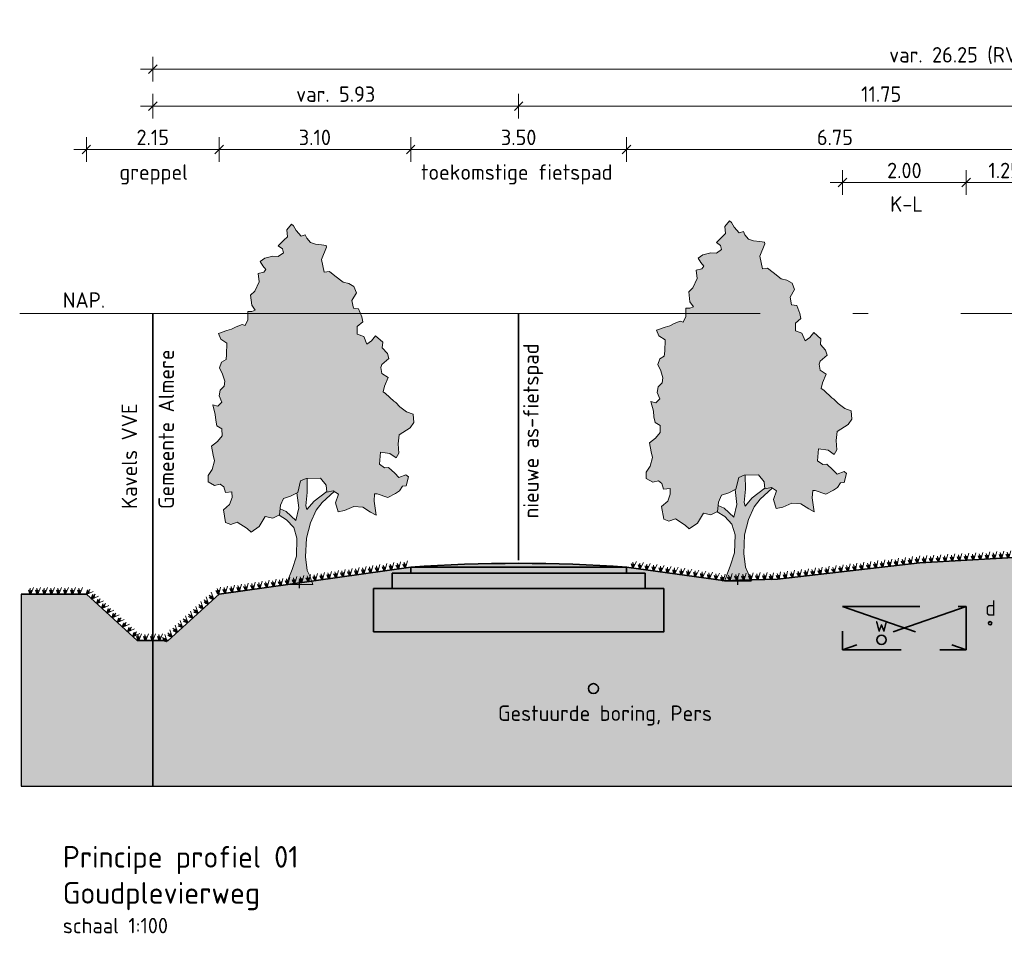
# Model space of a CAD drawing. Header units: metres. Extents: x 150805 to 161014, y 478675 to 486369.
# Tile 22 of 35: x 160785 to 160801, y 478706 to 478721. Entities that reach past the tile are written whole.
import ezdxf

# ---------------------------------------------------------------- set-up
doc = ezdxf.new("R2010")
doc.units = ezdxf.units.M
for name, pattern in [('AL-NAP_LIJN', [15.25, 12, -1.5, 0.25, -1.5]), ('DASHED2', [0.375, 0.25, -0.125]), ('XX-HART', [12, 4, -2, 0, -2, 4])]:
    doc.linetypes.add(name, pattern=pattern)
doc.layers.get('0').update_dxf_attribs({"lineweight": 25})
doc.layers.get('Defpoints').update_dxf_attribs({"lineweight": 25, "true_color": 0xff7fff})
for name, color, linetype, lineweight in [('N-WE-GR-BOOM-1e-A', 90, 'Continuous', 25), ('N-WE-GR-BOOM-1e-SD', 90, 'Continuous', 25), ('N-WE-VH-KANTVERHARDING-G', 7, 'Continuous', 35), ('X-XX-AL-M', 7, 'Continuous', 18), ('X-XX-AL-NAP-G', 7, 'AL-NAP_LIJN', 18), ('X-XX-AL-T25', 7, 'Continuous', 25), ('X-XX-AL-T35', 7, 'Continuous', 35)]:
    doc.layers.add(name, color=color, linetype=linetype, lineweight=lineweight)
for name, color, linetype, lineweight, true_color in [('N-WE-GR-BOOM-S', 7, 'Continuous', 40, 0x009900), ('N-WE-KG-GRENS_PERCEEL-G', 150, 'KG-PERCEEL', 35, 0x007fff), ('X-XX-AL-HARTLIJN-G', 7, 'XX-HART', 35, 0xff2e2e)]:
    doc.layers.add(name, color=color, linetype=linetype, lineweight=lineweight, true_color=true_color)
doc.layers.add('N-WE-GR-WEGEN-A', color=7, linetype='Continuous', lineweight=40, true_color=0xffd6ad, transparency=0.4)
doc.styles.add('NLCS-ISO-M100-T25', font='NLCS-ISO.ttf')
doc.styles.add('NLCS-ISO-M100-T35', font='NLCS-ISO.ttf')
doc.styles.get("Standard").update_dxf_attribs({"font": 'NLCS-ISO.ttf'})
doc.linetypes.add('KG-PERCEEL', pattern='A,5.5,-2,["P",Standard,S=1.8,R=0,X=-0.5,Y=-0.9],-2,5.5,-2,[5,NLCS.shx,S=0.75,R=0,X=0,Y=0],-2', length=19)
doc.dimstyles.new('NLCS-M100-T25-SCHRAP-X_L2_H1', dxfattribs={"dimscale": 0.1, "dimtxt": 2.5, "dimasz": 1.4, "dimexe": 2, "dimexo": 2, "dimgap": 0.7, "dimtad": 1, "dimzin": 0, "dimdsep": 46, "dimtxsty": 'NLCS-ISO-M100-T25', "dimblk": 'OBLIQUE', "dimcen": 0, "dimdle": 2, "dimclrd": 256, "dimclre": 256, "dimclrt": 256, "dimadec": 1, "dimazin": 0, "dimtfac": 1, "dimtofl": 0, "dimtmove": 1, "dimatfit": 0, "dimldrblk": 'OBLIQUE', "dimfxl": 2, "dimfxlon": 1, "dimtfill": 1, "dimtfillclr": 254, "dimtolj": 1, "dimtzin": 0, "dimlwd": 18, "dimlwe": 18, "dimarcsym": 0})

# ---------------------------------------------------------------- blocks, each defined once
blk = doc.blocks.new('_Oblique')
at = {"color": 0, "linetype": 'ByBlock', "lineweight": -2}
blk.add_line((-0.5, -0.5), (0.5, 0.5), dxfattribs=at)
blk = doc.blocks.new('*D75')
at = {"layer": 'Defpoints', "color": 0, "transparency": 16777216}
for p in [(160792.789, 478719.78), (160804.539, 478719.286), (160792.789, 478716.423)]:
    blk.add_point(p, dxfattribs=at)
at = {"layer": 'X-XX-AL-M', "linetype": 'Continuous', "lineweight": 18, "transparency": 16777216}
for p, q in [((160792.789, 478719.58), (160792.789, 478719.98)), ((160804.539, 478719.58), (160804.539, 478719.98)), ((160804.739, 478719.78), (160792.589, 478719.78))]:
    blk.add_line(p, q, dxfattribs=at)
at = {"layer": 'X-XX-AL-M', "lineweight": 18, "transparency": 16777216, "xscale": 0.14, "yscale": 0.14, "zscale": 0.14, "rotation": 180}
blk.add_blockref('_Oblique', (160792.789, 478719.78), dxfattribs=at)
at = {"layer": 'X-XX-AL-M', "lineweight": 18, "transparency": 16777216, "xscale": 0.14, "yscale": 0.14, "zscale": 0.14}
blk.add_blockref('_Oblique', (160804.539, 478719.78), dxfattribs=at)
at = {"layer": 'X-XX-AL-M', "transparency": 16777216, "insert": (160798.664, 478719.975), "char_height": 0.25, "attachment_point": 5, "style": 'NLCS-ISO-M100-T25', "bg_fill": 3, "box_fill_scale": 1.1, "bg_fill_color": 256, "bg_fill_true_color": 13158600, "bg_fill_transparency": 0}
blk.add_mtext('\\A1;11.75', dxfattribs=at)
blk = doc.blocks.new('*D76')
at = {"layer": 'Defpoints', "color": 0, "transparency": 16777216}
for p in [(160791.039, 478719.079), (160791.039, 478712.623), (160787.935, 478711.873)]:
    blk.add_point(p, dxfattribs=at)
at = {"layer": 'X-XX-AL-M', "linetype": 'Continuous', "lineweight": 18, "transparency": 16777216}
for p, q in [((160787.935, 478718.879), (160787.935, 478719.279)), ((160791.039, 478718.879), (160791.039, 478719.279)), ((160787.735, 478719.079), (160791.239, 478719.079))]:
    blk.add_line(p, q, dxfattribs=at)
at = {"layer": 'X-XX-AL-M', "lineweight": 18, "transparency": 16777216, "xscale": 0.14, "yscale": 0.14, "zscale": 0.14, "rotation": 180}
blk.add_blockref('_Oblique', (160787.935, 478719.079), dxfattribs=at)
at = {"layer": 'X-XX-AL-M', "lineweight": 18, "transparency": 16777216, "xscale": 0.14, "yscale": 0.14, "zscale": 0.14}
blk.add_blockref('_Oblique', (160791.039, 478719.079), dxfattribs=at)
at = {"layer": 'X-XX-AL-M', "transparency": 16777216, "insert": (160789.487, 478719.274), "char_height": 0.25, "attachment_point": 5, "style": 'NLCS-ISO-M100-T25', "bg_fill": 3, "box_fill_scale": 1.1, "bg_fill_color": 256, "bg_fill_true_color": 13158600, "bg_fill_transparency": 0}
blk.add_mtext('\\A1;3.10', dxfattribs=at)
blk = doc.blocks.new('*D77')
at = {"layer": 'Defpoints', "color": 0, "transparency": 16777216}
for p in [(160794.539, 478719.079), (160791.039, 478712.623), (160794.539, 478712.623)]:
    blk.add_point(p, dxfattribs=at)
at = {"layer": 'X-XX-AL-M', "linetype": 'Continuous', "lineweight": 18, "transparency": 16777216}
for p, q in [((160791.039, 478718.879), (160791.039, 478719.279)), ((160794.539, 478718.879), (160794.539, 478719.279)), ((160790.839, 478719.079), (160794.739, 478719.079))]:
    blk.add_line(p, q, dxfattribs=at)
at = {"layer": 'X-XX-AL-M', "lineweight": 18, "transparency": 16777216, "xscale": 0.14, "yscale": 0.14, "zscale": 0.14, "rotation": 180}
blk.add_blockref('_Oblique', (160791.039, 478719.079), dxfattribs=at)
at = {"layer": 'X-XX-AL-M', "lineweight": 18, "transparency": 16777216, "xscale": 0.14, "yscale": 0.14, "zscale": 0.14}
blk.add_blockref('_Oblique', (160794.539, 478719.079), dxfattribs=at)
at = {"layer": 'X-XX-AL-M', "transparency": 16777216, "insert": (160792.789, 478719.274), "char_height": 0.25, "attachment_point": 5, "style": 'NLCS-ISO-M100-T25', "bg_fill": 3, "box_fill_scale": 1.1, "bg_fill_color": 256, "bg_fill_true_color": 13158600, "bg_fill_transparency": 0}
blk.add_mtext('\\A1;3.50', dxfattribs=at)
blk = doc.blocks.new('*D78')
at = {"layer": 'Defpoints', "color": 0, "transparency": 16777216}
for p in [(160801.289, 478719.079), (160801.289, 478712.926), (160794.539, 478712.623)]:
    blk.add_point(p, dxfattribs=at)
at = {"layer": 'X-XX-AL-M', "linetype": 'Continuous', "lineweight": 18, "transparency": 16777216}
for p, q in [((160794.539, 478718.879), (160794.539, 478719.279)), ((160801.289, 478718.879), (160801.289, 478719.279)), ((160794.339, 478719.079), (160801.489, 478719.079))]:
    blk.add_line(p, q, dxfattribs=at)
at = {"layer": 'X-XX-AL-M', "lineweight": 18, "transparency": 16777216, "xscale": 0.14, "yscale": 0.14, "zscale": 0.14, "rotation": 180}
blk.add_blockref('_Oblique', (160794.539, 478719.079), dxfattribs=at)
at = {"layer": 'X-XX-AL-M', "lineweight": 18, "transparency": 16777216, "xscale": 0.14, "yscale": 0.14, "zscale": 0.14}
blk.add_blockref('_Oblique', (160801.289, 478719.079), dxfattribs=at)
at = {"layer": 'X-XX-AL-M', "transparency": 16777216, "insert": (160797.914, 478719.274), "char_height": 0.25, "attachment_point": 5, "style": 'NLCS-ISO-M100-T25', "bg_fill": 3, "box_fill_scale": 1.1, "bg_fill_color": 256, "bg_fill_true_color": 13158600, "bg_fill_transparency": 0}
blk.add_mtext('\\A1;6.75', dxfattribs=at)
blk = doc.blocks.new('*D82')
at = {"layer": 'Defpoints', "color": 0, "transparency": 16777216}
for p in [(160813.109, 478720.38), (160786.859, 478716.423), (160813.109, 478716.423)]:
    blk.add_point(p, dxfattribs=at)
at = {"layer": 'X-XX-AL-M', "linetype": 'Continuous', "lineweight": 18, "transparency": 16777216}
for p, q in [((160786.859, 478720.18), (160786.859, 478720.58)), ((160813.109, 478720.18), (160813.109, 478720.58)), ((160786.659, 478720.38), (160813.309, 478720.38))]:
    blk.add_line(p, q, dxfattribs=at)
at = {"layer": 'X-XX-AL-M', "lineweight": 18, "transparency": 16777216, "xscale": 0.14, "yscale": 0.14, "zscale": 0.14, "rotation": 180}
blk.add_blockref('_Oblique', (160786.859, 478720.38), dxfattribs=at)
at = {"layer": 'X-XX-AL-M', "lineweight": 18, "transparency": 16777216, "xscale": 0.14, "yscale": 0.14, "zscale": 0.14}
blk.add_blockref('_Oblique', (160813.109, 478720.38), dxfattribs=at)
at = {"layer": 'X-XX-AL-M', "transparency": 16777216, "insert": (160799.984, 478720.6), "char_height": 0.25, "attachment_point": 5, "style": 'NLCS-ISO-M100-T25', "bg_fill": 3, "box_fill_scale": 1.1, "bg_fill_color": 256, "bg_fill_true_color": 13158600, "bg_fill_transparency": 0}
blk.add_mtext('\\A1;var. 26.25 (RVB)', dxfattribs=at)
blk = doc.blocks.new('*D83')
at = {"layer": 'Defpoints', "color": 0, "transparency": 16777216}
for p in [(160786.859, 478719.78), (160786.859, 478716.423), (160792.789, 478716.423)]:
    blk.add_point(p, dxfattribs=at)
at = {"layer": 'X-XX-AL-M', "linetype": 'Continuous', "lineweight": 18, "transparency": 16777216}
for p, q in [((160786.859, 478719.58), (160786.859, 478719.98)), ((160792.789, 478719.58), (160792.789, 478719.98)), ((160792.989, 478719.78), (160786.659, 478719.78))]:
    blk.add_line(p, q, dxfattribs=at)
at = {"layer": 'X-XX-AL-M', "lineweight": 18, "transparency": 16777216, "xscale": 0.14, "yscale": 0.14, "zscale": 0.14, "rotation": 180}
blk.add_blockref('_Oblique', (160786.859, 478719.78), dxfattribs=at)
at = {"layer": 'X-XX-AL-M', "lineweight": 18, "transparency": 16777216, "xscale": 0.14, "yscale": 0.14, "zscale": 0.14}
blk.add_blockref('_Oblique', (160792.789, 478719.78), dxfattribs=at)
at = {"layer": 'X-XX-AL-M', "transparency": 16777216, "insert": (160789.824, 478719.975), "char_height": 0.25, "attachment_point": 5, "style": 'NLCS-ISO-M100-T25', "bg_fill": 3, "box_fill_scale": 1.1, "bg_fill_color": 256, "bg_fill_true_color": 13158600, "bg_fill_transparency": 0}
blk.add_mtext('\\A1;var. 5.93', dxfattribs=at)
blk = doc.blocks.new('*D84')
at = {"layer": 'Defpoints', "color": 0, "transparency": 16777216}
for p in [(160800.039, 478718.543), (160798.039, 478712.073), (160800.039, 478712.073)]:
    blk.add_point(p, dxfattribs=at)
at = {"layer": 'X-XX-AL-M', "linetype": 'Continuous', "lineweight": 18, "transparency": 16777216}
for p, q in [((160798.039, 478718.343), (160798.039, 478718.743)), ((160800.039, 478718.343), (160800.039, 478718.743)), ((160797.839, 478718.543), (160800.239, 478718.543))]:
    blk.add_line(p, q, dxfattribs=at)
at = {"layer": 'X-XX-AL-M', "lineweight": 18, "transparency": 16777216, "xscale": 0.14, "yscale": 0.14, "zscale": 0.14, "rotation": 180}
blk.add_blockref('_Oblique', (160798.039, 478718.543), dxfattribs=at)
at = {"layer": 'X-XX-AL-M', "lineweight": 18, "transparency": 16777216, "xscale": 0.14, "yscale": 0.14, "zscale": 0.14}
blk.add_blockref('_Oblique', (160800.039, 478718.543), dxfattribs=at)
at = {"layer": 'X-XX-AL-M', "transparency": 16777216, "insert": (160799.039, 478718.738), "char_height": 0.25, "attachment_point": 5, "style": 'NLCS-ISO-M100-T25', "bg_fill": 3, "box_fill_scale": 1.1, "bg_fill_color": 256, "bg_fill_true_color": 13158600, "bg_fill_transparency": 0}
blk.add_mtext('\\A1;2.00', dxfattribs=at)
blk = doc.blocks.new('*D85')
at = {"layer": 'Defpoints', "color": 0, "transparency": 16777216}
for p in [(160801.289, 478718.543), (160801.289, 478712.926), (160800.039, 478712.073)]:
    blk.add_point(p, dxfattribs=at)
at = {"layer": 'X-XX-AL-M', "linetype": 'Continuous', "lineweight": 18, "transparency": 16777216}
for p, q in [((160800.039, 478718.343), (160800.039, 478718.743)), ((160801.289, 478718.343), (160801.289, 478718.743)), ((160799.839, 478718.543), (160801.489, 478718.543))]:
    blk.add_line(p, q, dxfattribs=at)
at = {"layer": 'X-XX-AL-M', "lineweight": 18, "transparency": 16777216, "xscale": 0.14, "yscale": 0.14, "zscale": 0.14, "rotation": 180}
blk.add_blockref('_Oblique', (160800.039, 478718.543), dxfattribs=at)
at = {"layer": 'X-XX-AL-M', "lineweight": 18, "transparency": 16777216, "xscale": 0.14, "yscale": 0.14, "zscale": 0.14}
blk.add_blockref('_Oblique', (160801.289, 478718.543), dxfattribs=at)
at = {"layer": 'X-XX-AL-M', "transparency": 16777216, "insert": (160800.664, 478718.738), "char_height": 0.25, "attachment_point": 5, "style": 'NLCS-ISO-M100-T25', "bg_fill": 3, "box_fill_scale": 1.1, "bg_fill_color": 256, "bg_fill_true_color": 13158600, "bg_fill_transparency": 0}
blk.add_mtext('\\A1;1.25', dxfattribs=at)
blk = doc.blocks.new('SGR-BOOM_S01_V_ZIJ-D')
at = {"layer": 'N-WE-GR-BOOM-1e-A', "transparency": 33554585}
h = blk.add_hatch(color=256, dxfattribs=at)
h.dxf.hatch_style = 1
h.set_gradient(color1=(254, 204, 102), color2=(108, 181, 90), tint=1, name='CYLINDER')
h.paths.add_polyline_path([(-1.056, 11.496), (-0.874, 11.68), (-0.792, 11.622), (-0.684, 11.475), (-0.477, 11.294), (-0.312, 11.337), (-0.253, 11.231), (-0.105, 11.091), (0.102, 11.028), (0.349, 11.012), (0.538, 10.99), (0.556, 10.931), (0.353, 10.535), (0.462, 10.124), (0.668, 10.149), (0.893, 10.004), (1.224, 9.8), (1.454, 9.761), (1.661, 9.663), (1.763, 9.457), (1.582, 9.209), (1.643, 8.962), (1.849, 8.94), (1.975, 8.676), (2.018, 8.511), (1.795, 8.362), (1.797, 8.115), (2.062, 8.035), (2.188, 7.789), (2.376, 7.896), (2.539, 8.062), (2.829, 7.858), (2.807, 7.67), (3.015, 7.489), (3.081, 7.325), (2.794, 7.134), (2.753, 7.034), (2.796, 6.845), (3.044, 6.706), (2.899, 6.434), (2.842, 6.251), (2.942, 6.187), (3.274, 5.943), (3.357, 5.902), (3.523, 5.762), (3.795, 5.599), (4.06, 5.519), (4.086, 5.248), (3.94, 5.082), (3.489, 4.855), (3.45, 4.566), (3.476, 4.254), (3.371, 4.112), (3.122, 4.252), (2.734, 4.29), (2.695, 3.901), (2.902, 3.779), (3.067, 3.798), (3.316, 3.611), (3.482, 3.471), (3.77, 3.556), (3.87, 3.492), (3.772, 3.203), (3.625, 3.184), (3.503, 3.036), (3.339, 2.952), (3.033, 2.826), (2.597, 2.946), (2.497, 2.946), (2.475, 2.698), (2.561, 2.246), (2.337, 2.35), (2.023, 2.512), (1.652, 2.527), (1.282, 2.4), (1.018, 2.357), (0.91, 2.645), (1.031, 2.934), (0.824, 3.038), (0.559, 2.995), (0.534, 3.219), (0.303, 3.447), (-0.274, 3.442), (-0.497, 3.358), (-0.618, 2.986), (-0.906, 2.86), (-1.193, 2.793), (-1.315, 2.568), (-1.354, 2.256), (-1.624, 2.154), (-1.931, 2.21), (-2.175, 1.879), (-2.504, 1.694), (-2.669, 1.816), (-3.066, 2.019), (-3.33, 1.952), (-3.536, 2.015), (-3.622, 2.427), (-3.376, 2.593), (-3.278, 2.818), (-3.279, 3.006), (-3.544, 2.981), (-3.61, 3.169), (-3.752, 3.25), (-3.981, 3.207), (-4.247, 3.328), (-4.249, 3.535), (-4.086, 3.724), (-3.988, 4.013), (-4.048, 4.195), (-4.115, 4.483), (-3.869, 4.633), (-3.682, 4.817), (-3.684, 5.046), (-3.891, 5.145), (-3.933, 5.333), (-3.958, 5.515), (-4.061, 5.826), (-3.854, 5.787), (-3.691, 5.912), (-3.798, 6.117), (-3.758, 6.3), (-3.595, 6.425), (-3.572, 6.59), (-3.657, 6.818), (-3.782, 7.024), (-3.701, 7.207), (-3.519, 7.291), (-3.497, 7.456), (-3.482, 7.827), (-3.73, 7.948), (-3.832, 8.136), (-3.485, 8.239), (-3.297, 8.281), (-3.115, 8.348), (-2.868, 8.432), (-2.745, 8.392), (-2.64, 8.575), (-2.642, 8.846), (-2.477, 8.847), (-2.336, 8.889), (-2.479, 9.053), (-2.523, 9.383), (-2.359, 9.507), (-2.179, 9.815), (-2.222, 10.085), (-1.993, 10.128), (-1.911, 10.212), (-2.036, 10.334), (-2.143, 10.475), (-1.955, 10.582), (-1.626, 10.644), (-1.402, 10.628), (-1.197, 10.753), (-1.239, 10.876), (-1.405, 10.975), (-1.177, 11.165), (-1.036, 11.266)])
h = blk.add_hatch(color=256, dxfattribs=at)
h.dxf.hatch_style = 1
h.set_gradient(color1=(99, 100, 102), color2=(88, 186, 72), tint=1, name='INVCURVED')
h.paths.add_polyline_path([(-0.098, 2.001), (0.128, 2.415), (0.374, 2.664), (0.861, 3.02), (0.824, 3.038), (0.559, 2.995), (0.557, 3.016), (0.044, 2.703), (-0.243, 2.43), (-0.285, 2.553), (-0.229, 2.989), (-0.233, 3.442), (-0.274, 3.442), (-0.497, 3.358), (-0.618, 2.986), (-0.646, 2.974), (-0.573, 2.492), (-0.693, 2.079), (-1.09, 2.364), (-1.33, 2.45), (-1.356, 2.244), (-1.064, 2.093), (-0.774, 1.848), (-0.648, 1.502), (-0.667, 0.925), (-0.846, 0.488), (-1.08, 0), (0, 0), (-0.126, 0.287), (-0.227, 0.452), (-0.296, 0.904), (-0.259, 1.505)])
at = {"lineweight": 0}
for p, q in [((-0.233, 3.442), (-0.229, 2.989)), ((-0.573, 2.492), (-0.646, 2.974)), ((-0.229, 2.989), (-0.285, 2.553)), ((0.044, 2.703), (0.557, 3.016)), ((0.861, 3.02), (0.374, 2.664)), ((-0.243, 2.43), (0.044, 2.703)), ((0.374, 2.664), (0.128, 2.415)), ((-1.368, 2.251), (-1.064, 2.093)), ((-1.33, 2.45), (-1.09, 2.364)), ((-1.09, 2.364), (-0.693, 2.079)), ((-0.693, 2.079), (-0.573, 2.492)), ((-0.285, 2.553), (-0.243, 2.43)), ((0.128, 2.415), (-0.098, 2.001)), ((-1.064, 2.093), (-0.774, 1.848)), ((-0.098, 2.001), (-0.259, 1.505)), ((-0.774, 1.848), (-0.648, 1.502)), ((-0.648, 1.502), (-0.667, 0.925)), ((-0.259, 1.505), (-0.296, 0.904)), ((-0.667, 0.925), (-0.846, 0.488)), ((-0.296, 0.904), (-0.227, 0.452)), ((-0.846, 0.488), (-1.08, 0)), ((-0.227, 0.452), (-0.126, 0.287)), ((-1.08, 0), (0, 0)), ((-0.126, 0.287), (0, 0))]:
    blk.add_line(p, q, dxfattribs=at)
at = {"lineweight": 0, "flags": 128}
blk.add_lwpolyline([(-1.056, 11.496), (-0.874, 11.68), (-0.792, 11.622), (-0.684, 11.475), (-0.477, 11.294), (-0.312, 11.337), (-0.253, 11.231), (-0.105, 11.091), (0.102, 11.028), (0.349, 11.012), (0.538, 10.99), (0.556, 10.931), (0.353, 10.535), (0.462, 10.124), (0.668, 10.149), (0.893, 10.004), (1.224, 9.8), (1.454, 9.761), (1.661, 9.663), (1.763, 9.457), (1.582, 9.209), (1.643, 8.962), (1.849, 8.94), (1.975, 8.676), (2.018, 8.511), (1.795, 8.362), (1.797, 8.115), (2.062, 8.035), (2.188, 7.789), (2.376, 7.896), (2.539, 8.062), (2.829, 7.858), (2.807, 7.67), (3.015, 7.489), (3.081, 7.325), (2.794, 7.134), (2.753, 7.034), (2.796, 6.845), (3.044, 6.706), (2.899, 6.434), (2.842, 6.251), (2.942, 6.187), (3.274, 5.943), (3.357, 5.902), (3.523, 5.762), (3.795, 5.599), (4.06, 5.519), (4.086, 5.248), (3.94, 5.082), (3.489, 4.855), (3.45, 4.566), (3.476, 4.254), (3.371, 4.112), (3.122, 4.252), (2.734, 4.29), (2.695, 3.901), (2.902, 3.779), (3.067, 3.798), (3.316, 3.611), (3.482, 3.471), (3.77, 3.556), (3.87, 3.492), (3.772, 3.203), (3.625, 3.184), (3.503, 3.036), (3.339, 2.952), (3.033, 2.826), (2.597, 2.946), (2.497, 2.946), (2.475, 2.698), (2.561, 2.246), (2.337, 2.35), (2.023, 2.512), (1.652, 2.527), (1.282, 2.4), (1.018, 2.357), (0.91, 2.645), (1.031, 2.934), (0.824, 3.038), (0.559, 2.995), (0.534, 3.219), (0.303, 3.447), (-0.274, 3.442), (-0.497, 3.358), (-0.618, 2.986), (-0.906, 2.86), (-1.193, 2.793), (-1.315, 2.568), (-1.354, 2.256), (-1.624, 2.154), (-1.931, 2.21), (-2.175, 1.879), (-2.504, 1.694), (-2.669, 1.816), (-3.066, 2.019), (-3.33, 1.952), (-3.536, 2.015), (-3.622, 2.427), (-3.376, 2.593), (-3.278, 2.818), (-3.279, 3.006), (-3.544, 2.981), (-3.61, 3.169), (-3.752, 3.25), (-3.981, 3.207), (-4.247, 3.328), (-4.249, 3.535), (-4.086, 3.724), (-3.988, 4.013), (-4.048, 4.195), (-4.115, 4.483), (-3.869, 4.633), (-3.682, 4.817), (-3.684, 5.046), (-3.891, 5.145), (-3.933, 5.333), (-3.958, 5.515), (-4.061, 5.826), (-3.854, 5.787), (-3.691, 5.912), (-3.798, 6.117), (-3.758, 6.3), (-3.595, 6.425), (-3.572, 6.59), (-3.657, 6.818), (-3.782, 7.024), (-3.701, 7.207), (-3.519, 7.291), (-3.497, 7.456), (-3.482, 7.827), (-3.73, 7.948), (-3.832, 8.136), (-3.485, 8.239), (-3.297, 8.281), (-3.115, 8.348), (-2.868, 8.432), (-2.745, 8.392), (-2.64, 8.575), (-2.642, 8.846), (-2.477, 8.847), (-2.336, 8.889), (-2.479, 9.053), (-2.523, 9.383), (-2.359, 9.507), (-2.179, 9.815), (-2.222, 10.085), (-1.993, 10.128), (-1.911, 10.212), (-2.036, 10.334), (-2.143, 10.475), (-1.955, 10.582), (-1.626, 10.644), (-1.402, 10.628), (-1.197, 10.753), (-1.239, 10.876), (-1.405, 10.975), (-1.177, 11.165), (-1.036, 11.266)], close=True, dxfattribs=at)
at = {"layer": 'Defpoints'}
blk.add_line((-0.54, -0.119), (-0.54, 0.13), dxfattribs=at)
blk = doc.blocks.new('*D238')
at = {"layer": 'Defpoints', "color": 0, "transparency": 16777216}
for p in [(160785.783, 478719.079), (160785.783, 478711.873), (160787.935, 478711.873)]:
    blk.add_point(p, dxfattribs=at)
at = {"layer": 'X-XX-AL-M', "linetype": 'Continuous', "lineweight": 18, "transparency": 16777216}
for p, q in [((160785.783, 478718.879), (160785.783, 478719.279)), ((160787.935, 478718.879), (160787.935, 478719.279)), ((160788.135, 478719.079), (160785.583, 478719.079))]:
    blk.add_line(p, q, dxfattribs=at)
at = {"layer": 'X-XX-AL-M', "lineweight": 18, "transparency": 16777216, "xscale": 0.14, "yscale": 0.14, "zscale": 0.14, "rotation": 180}
blk.add_blockref('_Oblique', (160785.783, 478719.079), dxfattribs=at)
at = {"layer": 'X-XX-AL-M', "lineweight": 18, "transparency": 16777216, "xscale": 0.14, "yscale": 0.14, "zscale": 0.14}
blk.add_blockref('_Oblique', (160787.935, 478719.079), dxfattribs=at)
at = {"layer": 'X-XX-AL-M', "transparency": 16777216, "insert": (160786.859, 478719.274), "char_height": 0.25, "attachment_point": 5, "style": 'NLCS-ISO-M100-T25', "bg_fill": 3, "box_fill_scale": 1.1, "bg_fill_color": 256, "bg_fill_true_color": 13158600, "bg_fill_transparency": 0}
blk.add_mtext('\\A1;2.15', dxfattribs=at)
blk = doc.blocks.new('Gras-01')
at = {"layer": 'N-WE-GR-BOOM-S', "color": 85, "lineweight": 9, "true_color": 0x58ba48}
for p, q in [((0, 0), (0.004, 0.063)), ((0.003, 0), (0.034, 0.114))]:
    blk.add_line(p, q, dxfattribs=at)
at = {"layer": 'N-WE-GR-BOOM-S', "color": 85, "lineweight": 9, "true_color": 0x58ba48, "flags": 128}
for points in [[(-0.042, 0.06, 0.10285), (-0.006, 0)], [(-0.042, 0.06, -0.10285), (-0.006, 0)], [(-0.002, 0, -0.071887), (-0.022, 0.092)], [(-0.002, 0, 0.071887), (-0.022, 0.092)]]:
    blk.add_lwpolyline(points, format="xyb", dxfattribs=at)
blk = doc.blocks.new('*U243')
at = {"layer": 'N-WE-VH-KANTVERHARDING-G', "rotation": 176.846296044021}
blk.add_blockref('Gras-01', (0.108, 0), dxfattribs=at)
blk = doc.blocks.new('*U244')
at = {"layer": 'N-WE-VH-KANTVERHARDING-G', "color": 0, "linetype": 'ByBlock', "lineweight": -2, "transparency": 16777216}
for p, rotation in [((160799.705, 478712.404), 183.1537039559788), ((160799.818, 478712.41), 183.1537039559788), ((160799.931, 478712.416), 183.1537039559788), ((160800.044, 478712.423), 183.1537039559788), ((160800.157, 478712.429), 183.1537039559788), ((160800.271, 478712.435), 183.1537039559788), ((160800.384, 478712.441), 183.1537039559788), ((160800.497, 478712.448), 183.1537039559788), ((160800.61, 478712.454), 183.1537039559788), ((160800.723, 478712.46), 183.1537039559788), ((160800.836, 478712.466), 183.1537039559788), ((160800.949, 478712.472), 183.1537039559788), ((160801.063, 478712.479), 183.1537039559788), ((160801.176, 478712.485), 183.1537039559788), ((160801.289, 478712.491), 183.1537039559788), ((160794.75, 478712.283), 171.9456631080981), ((160794.862, 478712.267), 171.9456631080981), ((160794.974, 478712.251), 171.9456631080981), ((160795.086, 478712.235), 171.9456631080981), ((160795.198, 478712.219), 171.9456631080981), ((160798.127, 478712.247), 186.5739353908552), ((160798.239, 478712.26), 186.5739353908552), ((160798.352, 478712.273), 186.5739353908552), ((160798.465, 478712.286), 186.5739353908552), ((160798.577, 478712.299), 186.5739353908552), ((160798.69, 478712.312), 186.5739353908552), ((160798.802, 478712.325), 186.5739353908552), ((160798.915, 478712.338), 186.5739353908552), ((160799.027, 478712.351), 186.5739353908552), ((160799.14, 478712.364), 186.5739353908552), ((160799.252, 478712.377), 186.5739353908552), ((160799.365, 478712.385), 183.1537039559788), ((160799.479, 478712.391), 183.1537039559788), ((160799.592, 478712.398), 183.1537039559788), ((160795.31, 478712.203), 171.9456631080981), ((160795.423, 478712.187), 171.9456631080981), ((160795.535, 478712.171), 171.9456631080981), ((160795.647, 478712.156), 171.9456631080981), ((160795.759, 478712.14), 171.9456631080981), ((160795.871, 478712.124), 171.9456631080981), ((160795.984, 478712.108), 171.9456631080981), ((160796.096, 478712.092), 171.9456631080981), ((160796.209, 478712.091), 183.8379339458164), ((160796.322, 478712.098), 183.8379339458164), ((160796.435, 478712.103), 181.3093889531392), ((160796.548, 478712.105), 181.3093889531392), ((160796.661, 478712.108), 181.3093889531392), ((160796.775, 478712.111), 181.3093889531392), ((160796.888, 478712.113), 181.3093889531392), ((160797.001, 478712.117), 186.5739353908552), ((160797.114, 478712.13), 186.5739353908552), ((160797.226, 478712.143), 186.5739353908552), ((160797.339, 478712.156), 186.5739353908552), ((160797.451, 478712.169), 186.5739353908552), ((160797.564, 478712.182), 186.5739353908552), ((160797.677, 478712.195), 186.5739353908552), ((160797.789, 478712.208), 186.5739353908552), ((160797.902, 478712.221), 186.5739353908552), ((160798.014, 478712.234), 186.5739353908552)]:
    blk.add_blockref('*U243', p, dxfattribs=dict(at, rotation=rotation))
blk = doc.blocks.new('*U245')
at = {"layer": 'N-WE-VH-KANTVERHARDING-G', "rotation": 171.9456631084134}
blk.add_blockref('Gras-01', (0.085, 0), dxfattribs=at)
blk = doc.blocks.new('*U246')
at = {"layer": 'N-WE-VH-KANTVERHARDING-G', "color": 0, "linetype": 'ByBlock', "lineweight": -2, "transparency": 16777216}
for p, rotation in [((160790.59, 478712.249), 188.0543368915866), ((160790.702, 478712.265), 188.0543368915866), ((160790.814, 478712.281), 188.0543368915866), ((160790.927, 478712.297), 188.0543368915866), ((160791.039, 478712.312), 188.0543368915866), ((160789.468, 478712.09), 188.0543368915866), ((160789.58, 478712.106), 188.0543368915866), ((160789.693, 478712.122), 188.0543368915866), ((160789.805, 478712.138), 188.0543368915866), ((160789.917, 478712.154), 188.0543368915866), ((160790.029, 478712.17), 188.0543368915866), ((160790.141, 478712.185), 188.0543368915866), ((160790.253, 478712.201), 188.0543368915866), ((160790.366, 478712.217), 188.0543368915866), ((160790.478, 478712.233), 188.0543368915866), ((160788.346, 478711.931), 188.0543368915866), ((160788.458, 478711.947), 188.0543368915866), ((160788.571, 478711.963), 188.0543368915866), ((160788.683, 478711.979), 188.0543368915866), ((160788.795, 478711.995), 188.0543368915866), ((160788.907, 478712.011), 188.0543368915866), ((160789.019, 478712.027), 188.0543368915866), ((160789.132, 478712.043), 188.0543368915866), ((160789.244, 478712.058), 188.0543368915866), ((160789.356, 478712.074), 188.0543368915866), ((160784.964, 478711.873), 180), ((160785.077, 478711.873), 180), ((160785.191, 478711.873), 180), ((160785.304, 478711.873), 180), ((160785.417, 478711.873), 180), ((160785.53, 478711.873), 180), ((160785.644, 478711.873), 180), ((160785.757, 478711.873), 180), ((160785.848, 478711.814), 137.7490276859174), ((160785.932, 478711.738), 137.7490276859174), ((160787.907, 478711.848), 222.2509723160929), ((160788.01, 478711.884), 188.0543368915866), ((160788.122, 478711.9), 188.0543368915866), ((160788.234, 478711.915), 188.0543368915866), ((160786.015, 478711.662), 137.7490276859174), ((160786.099, 478711.586), 137.7490276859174), ((160787.739, 478711.696), 222.2509723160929), ((160787.823, 478711.772), 222.2509723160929), ((160786.183, 478711.51), 137.7490276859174), ((160786.267, 478711.434), 137.7490276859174), ((160787.571, 478711.543), 222.2509723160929), ((160787.655, 478711.619), 222.2509723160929), ((160786.351, 478711.357), 137.7490276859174), ((160786.435, 478711.281), 137.7490276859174), ((160787.404, 478711.391), 222.2509723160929), ((160787.487, 478711.467), 222.2509723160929), ((160786.519, 478711.205), 137.7490276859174), ((160786.603, 478711.129), 137.7490276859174), ((160786.714, 478711.123), 180), ((160786.827, 478711.123), 180), ((160786.94, 478711.123), 180), ((160787.054, 478711.123), 180), ((160787.236, 478711.238), 222.2509723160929), ((160787.32, 478711.315), 222.2509723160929), ((160787.152, 478711.162), 222.2509723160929)]:
    blk.add_blockref('*U245', p, dxfattribs=dict(at, rotation=rotation))

msp = doc.modelspace()

# ---------------------------------------------------------------- hatches: boundary and pattern name
at = {"layer": 'N-WE-GR-WEGEN-A', "true_color": 0xf8991e, "transparency": 33554534}
h = msp.add_hatch(color=30, dxfattribs=at)
h.dxf.hatch_style = 1
h.set_gradient(color1=(248, 153, 30), color2=(241, 235, 31), name='INVCURVED')
h.paths.add_polyline_path([(160807.789, 478712.359), (160807.989, 478712.359), (160807.989, 478712.059), (160808.189, 478712.059), (160808.189, 478711.059), (160800.789, 478711.059), (160800.789, 478712.059), (160801.089, 478712.059), (160801.089, 478712.359), (160801.289, 478712.359), (160801.289, 478712.491), (160799.289, 478712.381), (160796.985, 478712.115), (160796.369, 478712.101), (160796.139, 478712.086), (160794.539, 478712.312), (160794.539, 478712.212), (160794.839, 478712.212), (160794.839, 478711.962), (160795.139, 478711.962), (160795.139, 478711.262), (160790.439, 478711.262), (160790.439, 478711.962), (160790.739, 478711.962), (160790.739, 478712.212), (160791.039, 478712.212), (160791.039, 478712.312), (160787.935, 478711.873), (160787.109, 478711.123), (160786.609, 478711.123), (160785.783, 478711.873), (160784.729, 478711.873), (160784.729, 478708.76), (160816.412, 478708.76), (160816.412, 478711.843), (160814.494, 478711.843), (160813.074, 478710.423), (160811.289, 478712.208), (160809.789, 478712.381), (160807.789, 478712.491)])
at = {"layer": 'N-WE-GR-WEGEN-A', "true_color": 0x939598, "transparency": 33554559}
h = msp.add_hatch(color=252, dxfattribs=at)
h.dxf.hatch_style = 1
h.paths.add_polyline_path([(160791.039, 478712.312), (160794.539, 478712.312, 0.034691)])
at = {"layer": 'N-WE-GR-WEGEN-A', "true_color": 0xfeeab9, "transparency": 33554559}
h = msp.add_hatch(color=254, dxfattribs=at)
h.dxf.hatch_style = 1
h.paths.add_polyline_path([(160794.839, 478712.212), (160790.739, 478712.212), (160790.739, 478711.962), (160794.839, 478711.962)])
at = {"layer": 'N-WE-GR-WEGEN-A', "true_color": 0x939598, "transparency": 33554559}
h = msp.add_hatch(color=252, dxfattribs=at)
h.dxf.hatch_style = 1
h.paths.add_polyline_path([(160794.539, 478712.312), (160791.039, 478712.312), (160791.039, 478712.212), (160794.539, 478712.212)])
at = {"layer": 'N-WE-GR-WEGEN-A', "true_color": 0xfeeab9, "transparency": 33554559}
h = msp.add_hatch(color=254, dxfattribs=at)
h.dxf.hatch_style = 1
h.paths.add_polyline_path([(160795.139, 478711.962), (160790.439, 478711.962), (160790.439, 478711.262), (160795.139, 478711.262)])

# ---------------------------------------------------------------- linework, layer by layer
at = {"layer": 'N-WE-KG-GRENS_PERCEEL-G'}
msp.add_line((160786.859, 478716.423), (160786.859, 478708.76), dxfattribs=at)
at = {"layer": 'N-WE-VH-KANTVERHARDING-G', "linetype": 'DASHED2', "ltscale": 5}
for p, q in [((160798.039, 478711.673), (160800.039, 478710.973)), ((160800.039, 478711.673), (160798.039, 478710.973))]:
    msp.add_line(p, q, dxfattribs=at)
at = {"layer": 'N-WE-VH-KANTVERHARDING-G', "linetype": 'DASHED2', "ltscale": 5, "flags": 128}
msp.add_lwpolyline([(160798.039, 478711.673), (160800.039, 478711.673), (160800.039, 478710.973), (160798.039, 478710.973)], close=True, dxfattribs=at)
at = {"layer": 'N-WE-VH-KANTVERHARDING-G', "color": 114, "true_color": 0x139b48}
msp.add_circle((160800.429, 478711.402), 0.0261, dxfattribs=at)
at = {"layer": 'N-WE-VH-KANTVERHARDING-G', "color": 5, "true_color": 0x0000ff}
msp.add_circle((160798.669, 478711.133), 0.075, dxfattribs=at)
at = {"layer": 'N-WE-VH-KANTVERHARDING-G', "color": 6, "true_color": 0xff00ff}
msp.add_circle((160794.001, 478710.343), 0.08, dxfattribs=at)
at = {"layer": 'X-XX-AL-NAP-G'}
msp.add_line((160784.703, 478716.423), (160817.892, 478716.423), dxfattribs=at)

# ---------------------------------------------------------------- block references
at = {"layer": 'N-WE-GR-BOOM-1e-SD', "xscale": 0.4, "yscale": 0.5, "zscale": 0.5}
for p in [(160789.455, 478712.028), (160796.555, 478712.082)]:
    msp.add_blockref('SGR-BOOM_S01_V_ZIJ-D', p, dxfattribs=at)

# ---------------------------------------------------------------- texts
at = {"layer": 'N-WE-VH-KANTVERHARDING-G', "style": 'NLCS-ISO-M100-T25'}
for s, p in [('d', (160800.349, 478711.522)), ('w', (160798.562, 478711.262)), ('Gestuurde boring, Pers', (160792.454, 478709.819))]:
    msp.add_text(s, height=0.25, dxfattribs=at).set_placement(p)
at = {"layer": 'X-XX-AL-T25', "color": 240, "true_color": 0xed1f24, "style": 'NLCS-ISO-M100-T25'}
for s, p in [('Gemeente Almere', (160787.203, 478713.253)), ('Kavels VVE', (160786.606, 478713.253))]:
    msp.add_text(s, height=0.25, rotation=90, dxfattribs=at).set_placement(p)
at = {"layer": 'X-XX-AL-T25', "char_height": 0.25, "attachment_point": 1, "style": 'NLCS-ISO-M100-T25'}
for s, insert in [('NAP.', (160785.402, 478716.763)), ('schaal 1:100', (160785.402, 478706.627))]:
    msp.add_mtext_dynamic_manual_height_columns(s, width=1.87194, gutter_width=1.25, heights=[0], dxfattribs=dict(at, insert=insert))
at = {"layer": 'X-XX-AL-T35', "insert": (160785.402, 478707.791), "char_height": 0.35, "width": 9.70714, "attachment_point": 1, "style": 'NLCS-ISO-M100-T35'}
msp.add_mtext('Principe profiel 01\\PGoudplevierweg', dxfattribs=at)

# ---------------------------------------------------------------- next in the draw order: dimensions: what is measured, and where the dimension line sits
at = {"layer": 'X-XX-AL-M'}
for base, p1, p2, picture, middle in [((160792.789, 478719.78), (160804.539, 478719.286), (160792.789, 478716.423), '*D75', (160798.664, 478719.975)), ((160791.039, 478719.079), (160787.935, 478711.873), (160791.039, 478712.623), '*D76', (160789.487, 478719.274))]:
    dim = msp.add_linear_dim(base=base, p1=p1, p2=p2, dimstyle='NLCS-M100-T25-SCHRAP-X_L2_H1', dxfattribs=at)
    dim.commit()
    dim.dimension.update_dxf_attribs({"geometry": picture, "text_midpoint": middle})

# ---------------------------------------------------------------- next in the draw order: linework, layer by layer
at = {"layer": 'Defpoints', "flags": 128}
msp.add_lwpolyline([(160784.729, 478711.873), (160784.729, 478708.76), (160816.412, 478708.76), (160816.412, 478711.843)], dxfattribs=at)
at = {"layer": 'N-WE-VH-KANTVERHARDING-G', "flags": 128}
msp.add_lwpolyline([(160791.039, 478712.312, -0.034691), (160794.539, 478712.312)], format="xyb", dxfattribs=at)
for points in [[(160790.739, 478712.212), (160794.839, 478712.212), (160794.839, 478711.962), (160790.739, 478711.962)], [(160791.039, 478712.312), (160794.539, 478712.312), (160794.539, 478712.212), (160791.039, 478712.212)], [(160790.439, 478711.262), (160790.439, 478711.962), (160795.139, 478711.962), (160795.139, 478711.262)]]:
    msp.add_lwpolyline(points, close=True, dxfattribs=at)

# ---------------------------------------------------------------- next in the draw order: dimensions: what is measured, and where the dimension line sits
at = {"layer": 'X-XX-AL-M'}
dim = msp.add_linear_dim(base=(160794.539, 478719.079), p1=(160791.039, 478712.623), p2=(160794.539, 478712.623), dimstyle='NLCS-M100-T25-SCHRAP-X_L2_H1', dxfattribs=at)
dim.commit()
dim.dimension.update_dxf_attribs({"geometry": '*D77', "text_midpoint": (160792.789, 478719.274)})

# ---------------------------------------------------------------- next in the draw order: texts
at = {"layer": 'X-XX-AL-T25', "style": 'NLCS-ISO-M100-T25'}
msp.add_text('nieuwe as-fietspad', height=0.25, rotation=90, dxfattribs=at).set_placement((160793.112, 478713.102))

# ---------------------------------------------------------------- next in the draw order: dimensions: what is measured, and where the dimension line sits
at = {"layer": 'X-XX-AL-M'}
dim = msp.add_linear_dim(base=(160801.289, 478719.079), p1=(160794.539, 478712.623), p2=(160801.289, 478712.926), dimstyle='NLCS-M100-T25-SCHRAP-X_L2_H1', dxfattribs=at)
dim.commit()
dim.dimension.update_dxf_attribs({"geometry": '*D78', "text_midpoint": (160797.914, 478719.274)})

# ---------------------------------------------------------------- next in the draw order: texts
at = {"layer": 'X-XX-AL-T25', "style": 'NLCS-ISO-M100-T25'}
msp.add_text('toekomstige fietspad', height=0.25, dxfattribs=at).set_placement((160791.206, 478718.587))

# ---------------------------------------------------------------- next in the draw order: dimensions: what is measured, and where the dimension line sits
at = {"layer": 'X-XX-AL-M'}
dim = msp.add_linear_dim(base=(160813.109, 478720.38), p1=(160786.859, 478716.423), p2=(160813.109, 478716.423), text='var. <> (RVB)', dimstyle='NLCS-M100-T25-SCHRAP-X_L2_H1', dxfattribs=at)
dim.commit()
dim.dimension.update_dxf_attribs({"geometry": '*D82', "text_midpoint": (160799.984, 478720.6)})

# ---------------------------------------------------------------- next in the draw order: dimensions: what is measured, and where the dimension line sits
dim = msp.add_linear_dim(base=(160786.859, 478719.78), p1=(160792.789, 478716.423), p2=(160786.859, 478716.423), text='var. <>', dimstyle='NLCS-M100-T25-SCHRAP-X_L2_H1', dxfattribs=at)
dim.commit()
dim.dimension.update_dxf_attribs({"geometry": '*D83', "text_midpoint": (160789.824, 478719.975)})
dim = msp.add_linear_dim(base=(160800.039, 478718.543), p1=(160798.039, 478712.073), p2=(160800.039, 478712.073), dimstyle='NLCS-M100-T25-SCHRAP-X_L2_H1', dxfattribs=at)
dim.commit()
dim.dimension.update_dxf_attribs({"geometry": '*D84', "text_midpoint": (160799.039, 478718.738)})

# ---------------------------------------------------------------- next in the draw order: linework, layer by layer
at = {"layer": 'X-XX-AL-HARTLIJN-G'}
msp.add_line((160792.789, 478716.423), (160792.789, 478710.868), dxfattribs=at)

# ---------------------------------------------------------------- next in the draw order: texts
at = {"layer": 'X-XX-AL-M', "style": 'NLCS-ISO-M100-T25'}
msp.add_text('K-L', height=0.25, dxfattribs=at).set_placement((160798.809, 478718.069))
at = {"layer": 'X-XX-AL-T25', "style": 'NLCS-ISO-M100-T25'}
msp.add_text('greppel', height=0.25, dxfattribs=at).set_placement((160786.318, 478718.587))

# ---------------------------------------------------------------- next in the draw order: dimensions: what is measured, and where the dimension line sits
at = {"layer": 'X-XX-AL-M'}
dim = msp.add_linear_dim(base=(160801.289, 478718.543), p1=(160800.039, 478712.073), p2=(160801.289, 478712.926), dimstyle='NLCS-M100-T25-SCHRAP-X_L2_H1', dxfattribs=at)
dim.commit()
dim.dimension.update_dxf_attribs({"geometry": '*D85', "text_midpoint": (160800.664, 478718.738)})

# ---------------------------------------------------------------- next in the draw order: linework, layer by layer
at = {"layer": 'N-WE-VH-KANTVERHARDING-G', "flags": 128}
msp.add_lwpolyline([(160801.289, 478712.491), (160799.289, 478712.381), (160796.985, 478712.115), (160796.369, 478712.101), (160796.139, 478712.086), (160794.539, 478712.312)], dxfattribs=at)

# ---------------------------------------------------------------- next in the draw order: block references
at = {"layer": 'N-WE-VH-KANTVERHARDING-G'}
msp.add_blockref('*U244', (0, 0), dxfattribs=at)

# ---------------------------------------------------------------- next in the draw order: dimensions: what is measured, and where the dimension line sits
at = {"layer": 'X-XX-AL-M'}
dim = msp.add_linear_dim(base=(160785.783, 478719.079), p1=(160787.935, 478711.873), p2=(160785.783, 478711.873), dimstyle='NLCS-M100-T25-SCHRAP-X_L2_H1', dxfattribs=at)
dim.commit()
dim.dimension.update_dxf_attribs({"geometry": '*D238', "text_midpoint": (160786.859, 478719.274)})

# ---------------------------------------------------------------- next in the draw order: linework, layer by layer
at = {"layer": 'N-WE-VH-KANTVERHARDING-G', "flags": 128}
msp.add_lwpolyline([(160784.729, 478711.873), (160785.783, 478711.873), (160786.609, 478711.123), (160787.109, 478711.123), (160787.935, 478711.873), (160791.039, 478712.312)], dxfattribs=at)

# ---------------------------------------------------------------- next in the draw order: block references
at = {"layer": 'N-WE-VH-KANTVERHARDING-G'}
msp.add_blockref('*U246', (0, 0), dxfattribs=at)

doc.saveas('drawing.dxf')
